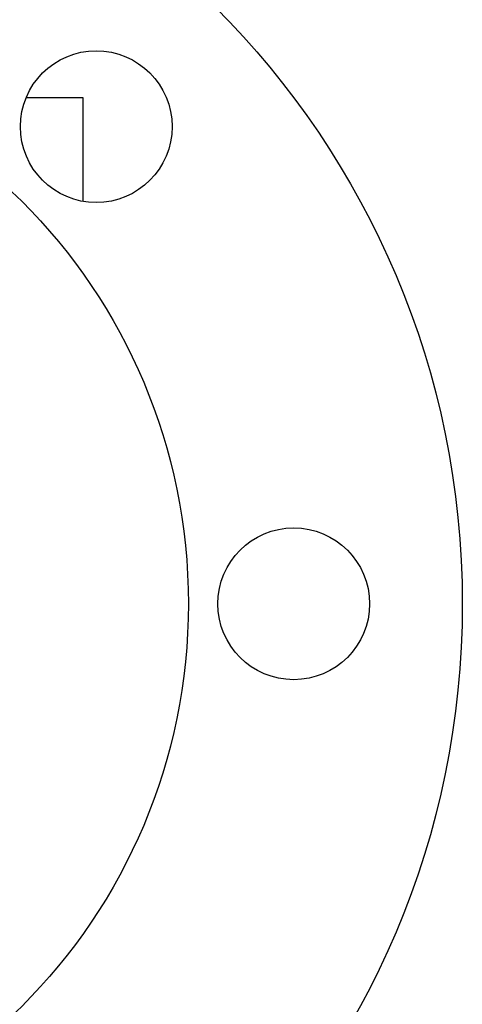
# Model space of a CAD drawing. Header units: inches. Extents: x 0 to 23760, y -13 to 16800.
# Tile 74 of 256: x 7126 to 7179, y 6508 to 6625. Entities that reach past the tile are written whole.
import ezdxf

# ---------------------------------------------------------------- set-up
doc = ezdxf.new("R2010")
doc.units = ezdxf.units.IN
doc.layers.add('1', color=7, linetype='Continuous', true_color=0xffffff)

msp = doc.modelspace()

# ---------------------------------------------------------------- linework, layer by layer
at = {"layer": '1', "color": 2, "linetype": 'Continuous', "lineweight": 25}
for p, q in [((7133.514, 6615.624), (7126.761, 6615.624)), ((7133.514, 6603.33), (7133.514, 6615.624))]:
    msp.add_line(p, q, dxfattribs=at)
for centre, radius in [((7078.514, 6555.624), 100), ((7078.514, 6555.624), 67.5), ((7135.082, 6612.193), 9), ((7158.514, 6555.624), 9)]:
    msp.add_circle(centre, radius, dxfattribs=at)

doc.saveas('drawing.dxf')
